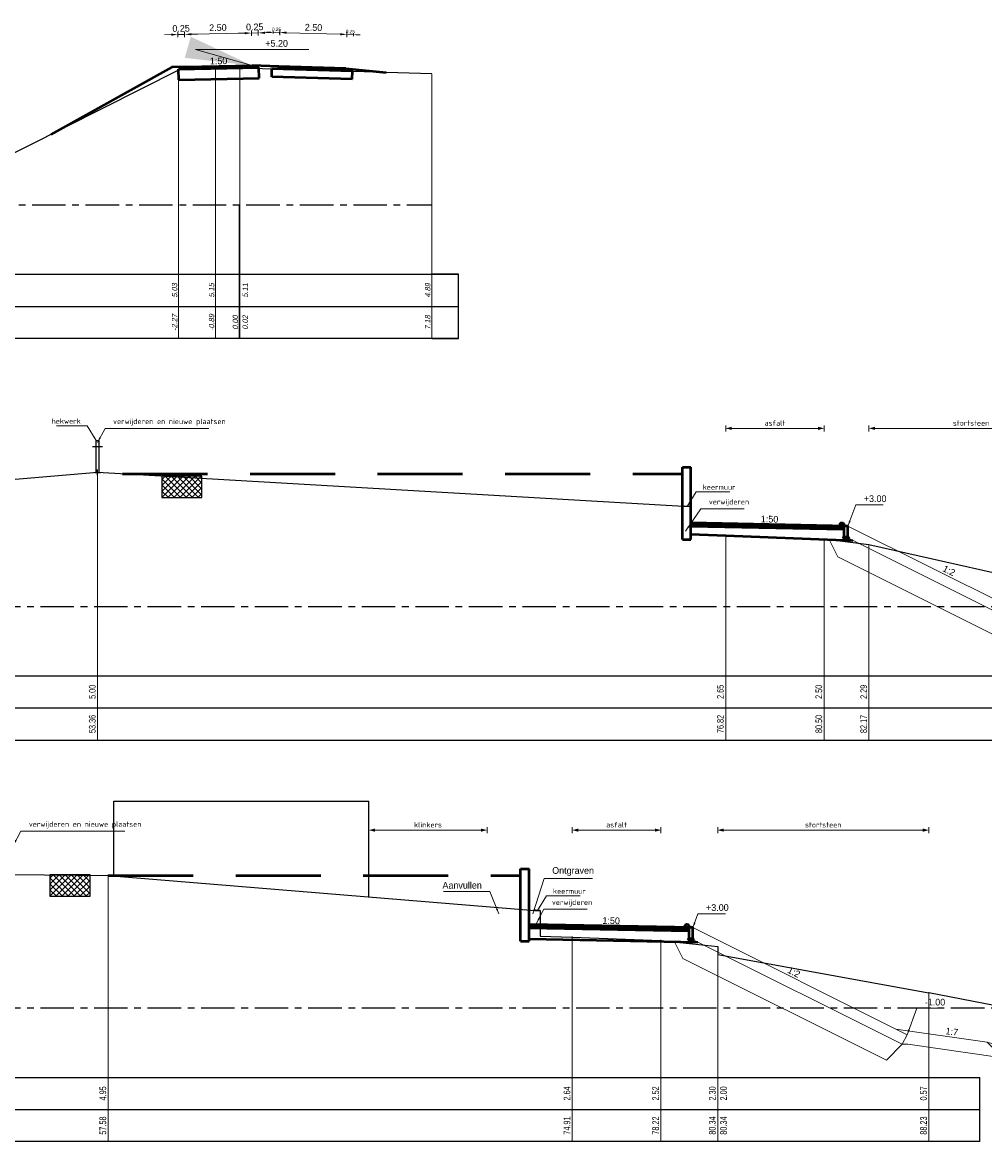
# Model space of a CAD drawing. Header units: metres. Extents: x -7 to 2281, y 7146 to 7816.
# Tile 26 of 29: x 2203 to 2239, y 7656 to 7698. Entities that reach past the tile are written whole.
import ezdxf
from ezdxf.enums import TextEntityAlignment as Align

# ---------------------------------------------------------------- set-up
doc = ezdxf.new("R2010")
doc.units = ezdxf.units.M
doc.linetypes.add('HIDDEN', pattern=[9.525, 6.35, -3.175])
doc.linetypes.add('NAP', pattern=[20, 12.5, -2.5, 2.5, -2.5])
for name, color, linetype in [('702', 1, 'Continuous'), ('BS-ASFALTVLAK', 1, 'Continuous'), ('BS-GRASVLAK', 1, 'Continuous'), ('BS-HEKWERK-KL-1_5M', 1, 'Continuous'), ('BS-KANT-VERHARDING', 1, 'Continuous'), ('BS-OVERIGE-LIJNEN', 174, 'Continuous'), ('BS-ZANDLIJN', 32, 'Continuous'), ('DP-BS-profiel', 2, 'Continuous'), ('DP-Matenbalk', 7, 'Continuous'), ('DP-Matenbalk_bestaandehoogten', 6, 'Continuous'), ('DP-NAP-lijn', 5, 'NAP')]:
    doc.layers.add(name, color=color, linetype=linetype)
for name, color, linetype, lineweight in [('DP-BS-maatvoering', 2, 'Continuous', 20), ('DP-BS-matenbalk_verlenglijnen', 253, 'Continuous', 0), ('DP-Matenbalk_nwhoogten', 7, 'Continuous', 35), ('DP-NW-maatvoering', 7, 'Continuous', 35), ('DP-NW-profiel', 4, 'Continuous', 50), ('maatvoering-lin', 7, 'Continuous', 20)]:
    doc.layers.add(name, color=color, linetype=linetype, lineweight=lineweight)
doc.styles.add('bestomschr', font='isocp.shx', dxfattribs={"width": 0.96})
doc.styles.add('dp-besthgt', font='StagCAD.ttf', dxfattribs={"oblique": 10, "height": 0.2})
doc.styles.add('dp-nwhgt', font='StagCAD.ttf', dxfattribs={"height": 0.25})
doc.styles.add('StagCAD', font='StagCAD.ttf')
doc.dimstyles.new('best-leader 1_100', dxfattribs={"dimscale": 0.1, "dimtxt": 2, "dimasz": 1.6, "dimexe": 0, "dimexo": 0, "dimgap": 0.8, "dimtad": 1, "dimrnd": 0.001, "dimzin": 1, "dimdsep": 46, "dimtxsty": 'bestomschr', "dimblk": 'RAD_PIJL', "dimcen": 0.09, "dimse1": 1, "dimse2": 1, "dimclrd": 212, "dimclre": 1, "dimclrt": 2, "dimazin": 0, "dimtfac": 1, "dimtix": 1, "dimtmove": 0, "dimatfit": 0, "dimfxl": 1, "dimtvp": 0.83, "dimtolj": 1, "dimtzin": 0, "dimlwd": 5, "dimarcsym": 0})
doc.dimstyles.new('bestaand 1_100', dxfattribs={"dimscale": 0.1, "dimtxt": 2, "dimasz": 0.8, "dimexe": 0, "dimexo": 0, "dimgap": 1, "dimtad": 1, "dimrnd": 0.001, "dimzin": 1, "dimdsep": 46, "dimtxsty": 'bestomschr', "dimblk1": 'DIM_PIJL', "dimblk2": 'DIM_PIJL', "dimsah": 1, "dimcen": 0.09, "dimse1": 1, "dimse2": 1, "dimclrd": 212, "dimclre": 1, "dimclrt": 2, "dimazin": 0, "dimtfac": 1, "dimtix": 1, "dimtmove": 0, "dimatfit": 3, "dimldrblk": 'RAD_PIJL', "dimfxl": 1, "dimtvp": 0.83, "dimtolj": 1, "dimtzin": 0, "dimlwd": 9, "dimlwe": 5, "dimarcsym": 0})
doc.dimstyles.new('GM-maatvoering', dxfattribs={"dimtxt": 2.5, "dimasz": 2.5, "dimexe": 1, "dimexo": 0, "dimgap": 1, "dimtad": 1, "dimrnd": 0.001, "dimzin": 1, "dimdsep": 46, "dimtxsty": 'StagCAD', "dimcen": 0.09, "dimclrd": 1, "dimclre": 1, "dimclrt": 7, "dimazin": 0, "dimtfac": 1, "dimtix": 1, "dimtmove": 0, "dimatfit": 3, "dimfxl": 1, "dimfxlon": 1, "dimtvp": 0.83, "dimtolj": 1, "dimtzin": 0, "dimlwd": 15, "dimlwe": 15, "dimarcsym": 0})
doc.dimstyles.new('leader 1_100', dxfattribs={"dimscale": 0.1, "dimtxt": 2.5, "dimasz": 2, "dimexe": 0, "dimexo": 0, "dimgap": 1, "dimtad": 1, "dimrnd": 0.001, "dimzin": 1, "dimdsep": 46, "dimtxsty": 'StagCAD', "dimblk": 'RAD_PIJL', "dimcen": 0.09, "dimse1": 1, "dimse2": 1, "dimclrd": 1, "dimclre": 1, "dimclrt": 7, "dimazin": 0, "dimtfac": 1, "dimtix": 1, "dimtmove": 0, "dimatfit": 0, "dimfxl": 1, "dimtvp": 0.83, "dimtolj": 1, "dimtzin": 0, "dimlwd": 15, "dimarcsym": 0})

# ---------------------------------------------------------------- blocks, each defined once
blk = doc.blocks.new('DIM_PIJL')
at = {"color": 1}
blk.add_line((0, 1.41), (0, -1.41), dxfattribs=at)
at = {"color": 1, "linetype": 'ByBlock'}
blk.add_solid([(-2.83, -0.75), (-2.83, 0.75), (0, 0)], dxfattribs=at)
blk = doc.blocks.new('*D40')
at = {"layer": 'Defpoints', "color": 0, "transparency": 16777216}
for p in [(2226.783, 7667.421), (2223.472, 7663.421), (2226.783, 7663.301)]:
    blk.add_point(p, dxfattribs=at)
at = {"layer": 'DP-BS-maatvoering', "color": 212, "lineweight": 9, "transparency": 16777216}
blk.add_line((2223.552, 7667.421), (2226.703, 7667.421), dxfattribs=at)
at = {"layer": 'DP-BS-maatvoering', "color": 212, "lineweight": 9, "transparency": 16777216, "xscale": 0.08, "yscale": 0.08, "zscale": 0.08, "rotation": 180}
blk.add_blockref('DIM_PIJL', (2223.472, 7667.421), dxfattribs=at)
at = {"layer": 'DP-BS-maatvoering', "color": 212, "lineweight": 9, "transparency": 16777216, "xscale": 0.08, "yscale": 0.08, "zscale": 0.08}
blk.add_blockref('DIM_PIJL', (2226.783, 7667.421), dxfattribs=at)
at = {"layer": 'DP-BS-maatvoering', "color": 2, "transparency": 16777216, "insert": (2225.127, 7667.621), "char_height": 0.2, "attachment_point": 5, "style": 'bestomschr'}
blk.add_mtext('\\A1;asfalt', dxfattribs=at)
blk = doc.blocks.new('RAD_PIJL')
at = {"color": 1, "linetype": 'Continuous'}
blk.add_solid([(-2.83, -0.75), (-2.83, 0.75), (0, 0)], dxfattribs=at)
blk = doc.blocks.new('*D44')
at = {"layer": 'Defpoints', "color": 0, "transparency": 16777216}
for p in [(2236.787, 7667.421), (2228.901, 7663.079), (2236.787, 7661.344)]:
    blk.add_point(p, dxfattribs=at)
at = {"layer": 'DP-BS-maatvoering', "color": 212, "lineweight": 9, "transparency": 16777216}
blk.add_line((2228.981, 7667.421), (2236.707, 7667.421), dxfattribs=at)
at = {"layer": 'DP-BS-maatvoering', "color": 212, "lineweight": 9, "transparency": 16777216, "xscale": 0.08000000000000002, "yscale": 0.08000000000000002, "zscale": 0.08000000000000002, "rotation": 180}
blk.add_blockref('DIM_PIJL', (2228.901, 7667.421), dxfattribs=at)
at = {"layer": 'DP-BS-maatvoering', "color": 212, "lineweight": 9, "transparency": 16777216, "xscale": 0.08000000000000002, "yscale": 0.08000000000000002, "zscale": 0.08000000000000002}
blk.add_blockref('DIM_PIJL', (2236.787, 7667.421), dxfattribs=at)
at = {"layer": 'DP-BS-maatvoering', "color": 2, "transparency": 16777216, "insert": (2232.844, 7667.621), "char_height": 0.2, "attachment_point": 5, "style": 'bestomschr'}
blk.add_mtext('\\A1;stortsteen', dxfattribs=at)
blk = doc.blocks.new('123', base_point=(750, -20.1))
at = {"layer": 'BS-HEKWERK-KL-1_5M'}
for points in [[(749.75, -20.35), (750.25, -19.85)], [(750.25, -20.35), (749.75, -19.85)]]:
    blk.add_lwpolyline(points, dxfattribs=at)
blk = doc.blocks.new('Opsluitband')
at = {"layer": 'DP-NW-profiel'}
blk.add_lwpolyline([(0, -0.4), (0.15, -0.4), (0.15, 0), (0, 0)], close=True, dxfattribs=at)
blk = doc.blocks.new('*D154')
at = {"layer": 'Defpoints', "color": 0, "transparency": 16777216}
for p in [(-0.024, 6.416), (0.002, 5.12), (0.252, 5.125)]:
    blk.add_point(p, dxfattribs=at)
at = {"layer": 'maatvoering-lin', "color": 1, "lineweight": 15, "transparency": 16777216}
for p, q in [((-0.274, 6.411), (-0.524, 6.406)), ((-0.022, 6.316), (-0.026, 6.516)), ((0.226, 6.421), (-0.024, 6.416)), ((0.228, 6.321), (0.224, 6.521)), ((0.476, 6.426), (0.726, 6.431))]:
    blk.add_line(p, q, dxfattribs=at)
at = {"layer": 'maatvoering-lin', "color": 1, "transparency": 16777216}
for points in [[(-0.275, 6.452), (-0.273, 6.369), (-0.024, 6.416)], [(0.475, 6.467), (0.476, 6.384), (0.226, 6.421)]]:
    blk.add_solid(points, dxfattribs=at)
at = {"layer": 'maatvoering-lin', "color": 7, "transparency": 16777216, "insert": (0.096, 6.643), "char_height": 0.25, "attachment_point": 5, "rotation": 1.1458, "style": 'StagCAD'}
blk.add_mtext('\\A1;0.25', dxfattribs=at)
blk = doc.blocks.new('*D155')
at = {"layer": 'Defpoints', "color": 0, "transparency": 16777216}
for p in [(-2.524, 6.366), (-2.499, 5.07), (0.002, 5.12)]:
    blk.add_point(p, dxfattribs=at)
at = {"layer": 'maatvoering-lin', "color": 1, "lineweight": 15, "transparency": 16777216}
for p, q in [((-2.522, 6.266), (-2.526, 6.466)), ((-0.274, 6.411), (-2.274, 6.371)), ((-0.022, 6.316), (-0.026, 6.516))]:
    blk.add_line(p, q, dxfattribs=at)
at = {"layer": 'maatvoering-lin', "color": 1, "transparency": 16777216}
for points in [[(-2.275, 6.412), (-2.274, 6.329), (-2.524, 6.366)], [(-0.275, 6.452), (-0.273, 6.369), (-0.024, 6.416)]]:
    blk.add_solid(points, dxfattribs=at)
at = {"layer": 'maatvoering-lin', "color": 7, "transparency": 16777216, "insert": (-1.279, 6.616), "char_height": 0.25, "attachment_point": 5, "rotation": 1.1458, "style": 'StagCAD'}
blk.add_mtext('\\A1;2.50', dxfattribs=at)
blk = doc.blocks.new('*D156')
at = {"layer": 'Defpoints', "color": 0, "transparency": 16777216}
for p in [(-2.774, 6.361), (-2.748, 5.065), (-2.499, 5.07)]:
    blk.add_point(p, dxfattribs=at)
at = {"layer": 'maatvoering-lin', "color": 1, "lineweight": 15, "transparency": 16777216}
for p, q in [((-3.024, 6.356), (-3.274, 6.351)), ((-2.772, 6.261), (-2.776, 6.461)), ((-2.524, 6.366), (-2.774, 6.361)), ((-2.522, 6.266), (-2.526, 6.466)), ((-2.274, 6.371), (-2.025, 6.376))]:
    blk.add_line(p, q, dxfattribs=at)
at = {"layer": 'maatvoering-lin', "color": 1, "transparency": 16777216}
for points in [[(-3.025, 6.397), (-3.023, 6.314), (-2.774, 6.361)], [(-2.275, 6.412), (-2.274, 6.329), (-2.524, 6.366)]]:
    blk.add_solid(points, dxfattribs=at)
at = {"layer": 'maatvoering-lin', "color": 7, "transparency": 16777216, "insert": (-2.654, 6.588), "char_height": 0.25, "attachment_point": 5, "rotation": 1.1458, "style": 'StagCAD'}
blk.add_mtext('\\A1;0.25', dxfattribs=at)
blk = doc.blocks.new('Stootband 15x12')
at = {"layer": 'DP-NW-profiel'}
blk.add_lwpolyline([(-566.547, 4.129), (-566.547, 4.084), (-566.397, 4.084), (-566.397, 4.129)], dxfattribs=at)
blk.add_arc((-566.472, 4.129), 0.075, 0, 180, dxfattribs=at)
blk = doc.blocks.new('*D140')
at = {"layer": 'Defpoints', "color": 0, "transparency": 16777216}
for p in [(2232.877, 7682.428), (2229.2, 7678.427), (2232.877, 7678.283)]:
    blk.add_point(p, dxfattribs=at)
at = {"layer": 'DP-BS-maatvoering', "color": 212, "lineweight": 9, "transparency": 16777216}
blk.add_line((2229.28, 7682.428), (2232.797, 7682.428), dxfattribs=at)
at = {"layer": 'DP-BS-maatvoering', "color": 212, "lineweight": 9, "transparency": 16777216, "xscale": 0.08, "yscale": 0.08, "zscale": 0.08, "rotation": 180}
blk.add_blockref('DIM_PIJL', (2229.2, 7682.428), dxfattribs=at)
at = {"layer": 'DP-BS-maatvoering', "color": 212, "lineweight": 9, "transparency": 16777216, "xscale": 0.08, "yscale": 0.08, "zscale": 0.08}
blk.add_blockref('DIM_PIJL', (2232.877, 7682.428), dxfattribs=at)
at = {"layer": 'DP-BS-maatvoering', "color": 2, "transparency": 16777216, "insert": (2231.039, 7682.628), "char_height": 0.2, "attachment_point": 5, "style": 'bestomschr'}
blk.add_mtext('\\A1;asfalt', dxfattribs=at)
blk = doc.blocks.new('*D141')
at = {"layer": 'Defpoints', "color": 0, "transparency": 16777216}
for p in [(2242.177, 7682.428), (2234.551, 7678.072), (2242.177, 7676.358)]:
    blk.add_point(p, dxfattribs=at)
at = {"layer": 'DP-BS-maatvoering', "color": 212, "lineweight": 9, "transparency": 16777216}
blk.add_line((2234.631, 7682.428), (2242.097, 7682.428), dxfattribs=at)
at = {"layer": 'DP-BS-maatvoering', "color": 212, "lineweight": 9, "transparency": 16777216, "xscale": 0.08000000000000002, "yscale": 0.08000000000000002, "zscale": 0.08000000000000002, "rotation": 180}
blk.add_blockref('DIM_PIJL', (2234.551, 7682.428), dxfattribs=at)
at = {"layer": 'DP-BS-maatvoering', "color": 212, "lineweight": 9, "transparency": 16777216, "xscale": 0.08000000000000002, "yscale": 0.08000000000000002, "zscale": 0.08000000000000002}
blk.add_blockref('DIM_PIJL', (2242.177, 7682.428), dxfattribs=at)
at = {"layer": 'DP-BS-maatvoering', "color": 2, "transparency": 16777216, "insert": (2238.364, 7682.628), "char_height": 0.2, "attachment_point": 5, "style": 'bestomschr'}
blk.add_mtext('\\A1;stortsteen', dxfattribs=at)
blk = doc.blocks.new('*D144')
at = {"layer": 'Defpoints', "color": 0, "transparency": 16777216}
for p in [(2220.288, 7667.421), (2215.876, 7664.928), (2220.288, 7664.567)]:
    blk.add_point(p, dxfattribs=at)
at = {"layer": 'DP-BS-maatvoering', "color": 212, "lineweight": 9, "transparency": 16777216}
blk.add_line((2215.956, 7667.421), (2220.208, 7667.421), dxfattribs=at)
at = {"layer": 'DP-BS-maatvoering', "color": 212, "lineweight": 9, "transparency": 16777216, "xscale": 0.08, "yscale": 0.08, "zscale": 0.08, "rotation": 180}
blk.add_blockref('DIM_PIJL', (2215.876, 7667.421), dxfattribs=at)
at = {"layer": 'DP-BS-maatvoering', "color": 212, "lineweight": 9, "transparency": 16777216, "xscale": 0.08, "yscale": 0.08, "zscale": 0.08}
blk.add_blockref('DIM_PIJL', (2220.288, 7667.421), dxfattribs=at)
at = {"layer": 'DP-BS-maatvoering', "color": 2, "transparency": 16777216, "insert": (2218.082, 7667.621), "char_height": 0.2, "attachment_point": 5, "style": 'bestomschr'}
blk.add_mtext('\\A1;klinkers', dxfattribs=at)
blk = doc.blocks.new('NWHO')
at = {"layer": 'DP-Matenbalk_nwhoogten', "style": 'dp-nwhgt'}
for tag, p in [('AFSTAND', (0.6, -0.013)), ('HOOGTE', (1.8, -0.013))]:
    blk.add_attdef(tag, text='', height=0.25, dxfattribs=at).set_placement(p, align=Align.BOTTOM_CENTER)
blk = doc.blocks.new('*U98')
at = {"layer": 'DP-NAP-lijn'}
blk.add_line((0, 0), (309.21, 0), dxfattribs=at)
at = {"layer": 'DP-NAP-lijn', "style": 'StagCAD'}
blk.add_text('NAP', height=2.5, dxfattribs=at).set_placement((0, 1))
blk.add_attdef('NAPLIJN', (6.25, 1), '', height=2.5, dxfattribs=at)
blk = doc.blocks.new('*D167')
at = {"layer": 'Defpoints', "color": 0}
for p in [(2212.545, 7697.216), (2212.257, 7695.861), (2212.507, 7695.949)]:
    blk.add_point(p, dxfattribs=at)
at = {"layer": 'DP-NW-maatvoering', "color": 1, "lineweight": 15}
for p, q in [((2212.173, 7697.227), (2212.048, 7697.231)), ((2212.296, 7697.173), (2212.299, 7697.273)), ((2212.298, 7697.223), (2212.545, 7697.216)), ((2212.543, 7697.166), (2212.546, 7697.266)), ((2212.67, 7697.212), (2212.795, 7697.209))]:
    blk.add_line(p, q, dxfattribs=at)
at = {"layer": 'DP-NW-maatvoering', "color": 1}
for points in [[(2212.173, 7697.248), (2212.172, 7697.206), (2212.298, 7697.223)], [(2212.67, 7697.233), (2212.669, 7697.192), (2212.545, 7697.216)]]:
    blk.add_solid(points, dxfattribs=at)
at = {"layer": 'DP-NW-maatvoering', "color": 7, "insert": (2212.425, 7697.332), "char_height": 0.125, "attachment_point": 5, "rotation": 358.2894, "style": 'StagCAD'}
blk.add_mtext('\\A1;0.25', dxfattribs=at)
blk = doc.blocks.new('*D168')
at = {"layer": 'Defpoints', "color": 0, "transparency": 16777216}
for p in [(2215.055, 7697.141), (2212.51, 7695.949), (2215.017, 7695.874)]:
    blk.add_point(p, dxfattribs=at)
at = {"layer": 'DP-NW-maatvoering', "color": 1, "lineweight": 15, "transparency": 16777216}
for p, q in [((2212.545, 7697.116), (2212.551, 7697.316)), ((2212.798, 7697.208), (2214.805, 7697.149)), ((2215.052, 7697.041), (2215.058, 7697.241))]:
    blk.add_line(p, q, dxfattribs=at)
at = {"layer": 'DP-NW-maatvoering', "color": 1, "transparency": 16777216}
for points in [[(2212.799, 7697.25), (2212.797, 7697.167), (2212.548, 7697.216)], [(2214.806, 7697.19), (2214.804, 7697.107), (2215.055, 7697.141)]]:
    blk.add_solid(points, dxfattribs=at)
at = {"layer": 'DP-NW-maatvoering', "color": 7, "transparency": 16777216, "insert": (2213.808, 7697.403), "char_height": 0.25, "attachment_point": 5, "rotation": 358.2894, "style": 'StagCAD'}
blk.add_mtext('\\A1;2.50', dxfattribs=at)
blk = doc.blocks.new('*D169')
at = {"layer": 'Defpoints', "color": 0}
for p in [(2215.055, 7697.141), (2215.017, 7695.873), (2215.261, 7695.771)]:
    blk.add_point(p, dxfattribs=at)
at = {"layer": 'DP-NW-maatvoering', "color": 1, "lineweight": 15}
for p, q in [((2214.93, 7697.144), (2214.805, 7697.148)), ((2215.053, 7697.091), (2215.056, 7697.191)), ((2215.302, 7697.133), (2215.055, 7697.141)), ((2215.3, 7697.083), (2215.303, 7697.183)), ((2215.427, 7697.129), (2215.552, 7697.126))]:
    blk.add_line(p, q, dxfattribs=at)
at = {"layer": 'DP-NW-maatvoering', "color": 1}
for points in [[(2214.93, 7697.165), (2214.929, 7697.123), (2215.055, 7697.141)], [(2215.427, 7697.15), (2215.426, 7697.109), (2215.302, 7697.133)]]:
    blk.add_solid(points, dxfattribs=at)
at = {"layer": 'DP-NW-maatvoering', "color": 7, "insert": (2215.182, 7697.249), "char_height": 0.125, "attachment_point": 5, "rotation": 358.2894, "style": 'StagCAD'}
blk.add_mtext('\\A1;0.25', dxfattribs=at)
blk = doc.blocks.new('*U38')
blk.add_line((-0.185, 0.975), (0.185, 0.975))
blk.add_lwpolyline([(-0.05, 0), (-0.05, 1.2), (0.05, 1.2), (0.05, 0)])
blk = doc.blocks.new('A$C1D5B72DA')
at = {"layer": 'DP-BS-matenbalk_verlenglijnen'}
for p, q in [((3.31, 2.523), (3.31, -4.992)), ((5.429, 2.3), (5.429, -4.992)), ((13.315, 0.566), (13.315, -4.992))]:
    blk.add_line(p, q, dxfattribs=at)
at = {"layer": 'DP-BS-profiel'}
for points in [[(-40.57, -0.55), (-36.658, 0.775), (-36.658, 0.775), (-29.561, 3.197), (-24.868, 4.776), (-20.888, 4.985), (-17.332, 4.948), (-1.403, 3.642), (-1.203, 3.642), (-1.203, 2.686), (0, 2.642), (3.31, 2.523), (5.429, 2.3), (5.43, 2), (13.315, 0.566)], [(41.661, -3.8), (30.817, -2.592), (21.847, -1.092), (13.315, 0.566)]]:
    blk.add_lwpolyline(points, dxfattribs=at)
at = {"layer": 'DP-Matenbalk'}
for points in [[(13.315, -3.792), (13.315, -3.792)], [(13.315, -4.992), (13.315, -4.992)]]:
    blk.add_lwpolyline(points, dxfattribs=at)
at = {"layer": 'DP-Matenbalk_bestaandehoogten', "width": 0.68}
for s, p in [('2.52', (3.31, -3.192)), ('2.30', (5.429, -3.192)), ('2.00', (5.846, -3.192)), ('0.57', (13.315, -3.192)), ('78.22', (3.31, -4.392)), ('80.34', (5.429, -4.392)), ('80.34', (5.846, -4.392)), ('88.23', (13.315, -4.392))]:
    blk.add_text(s, height=0.25, rotation=90, dxfattribs=at).set_placement(p, align=Align.BOTTOM_CENTER)
blk = doc.blocks.new('A$C279E5BED')
at = {"layer": 'DP-BS-matenbalk_verlenglijnen'}
for p, q in [((3.676, 2.505), (3.676, -4.992)), ((5.351, 2.294), (5.351, -4.992))]:
    blk.add_line(p, q, dxfattribs=at)
at = {"layer": 'DP-BS-profiel'}
blk.add_lwpolyline([(36.44, -3.8), (24.75, -1.4), (12.976, 0.58), (5.351, 2.294), (3.676, 2.505), (-1.298, 2.7), (-1.298, 3.736), (-1.578, 3.736), (-23.455, 5.002), (-26.82, 4.713), (-31.233, 3.209), (-35.152, 2.005), (-42.233, -0.55)], dxfattribs=at)
at = {"layer": 'DP-Matenbalk_bestaandehoogten', "width": 0.68}
for s, p in [('2.50', (3.676, -3.192)), ('2.29', (5.351, -3.192)), ('80.50', (3.676, -4.392)), ('82.17', (5.351, -4.392))]:
    blk.add_text(s, height=0.25, rotation=90, dxfattribs=at).set_placement(p, align=Align.BOTTOM_CENTER)
blk = doc.blocks.new('Fietspad op kruin gespiegeld')
at = {"layer": 'DP-NW-profiel'}
for p, q in [((-2.748, 5.065), (0.252, 5.125)), ((-2.74, 4.665), (-2.748, 5.065)), ((-2.5, 5.15), (0, 5.2)), ((-2.5, 5.15), (-2.499, 5.07)), ((0, 5.2), (0.25, 5.205)), ((0, 5.2), (0.002, 5.12)), ((0.26, 4.725), (0.252, 5.125)), ((-2.74, 4.665), (0.26, 4.725))]:
    blk.add_line(p, q, dxfattribs=at)
at = {"layer": 'DP-NW-profiel', "color": 3}
blk.add_line((-2.499, 5.115), (0.001, 5.165), dxfattribs=at)
at = {"layer": 'DP-NW-maatvoering', "color": 7, "insert": (0.49, 5.9), "char_height": 0.25, "attachment_point": 7, "style": 'StagCAD'}
blk.add_mtext('\\A1;+5.20', dxfattribs=at)
at = {"layer": 'maatvoering-lin', "style": 'StagCAD'}
blk.add_text('1:50', height=0.25, rotation=1.1458, dxfattribs=at).set_placement((-1.25, 5.175), align=Align.BOTTOM_CENTER)
at = {"layer": 'maatvoering-lin'}
for base, p1, p2, picture, middle in [((-2.774, 6.361), (-2.499, 5.07), (-2.748, 5.065), '*D156', (-2.654, 6.588)), ((-2.524, 6.366), (0.002, 5.12), (-2.499, 5.07), '*D155', (-1.279, 6.616))]:
    dim = blk.add_linear_dim(base=base, p1=p1, p2=p2, angle=1.1458, dimstyle='GM-maatvoering', dxfattribs=at)
    dim.commit()
    dim.dimension.update_dxf_attribs({"geometry": picture, "text_midpoint": middle})
dim = blk.add_aligned_dim(p1=(0.252, 5.125), p2=(0.002, 5.12), distance=-1.296, dimstyle='GM-maatvoering', dxfattribs=at)
dim.commit()
dim.dimension.update_dxf_attribs({"geometry": '*D154', "text_midpoint": (0.096, 6.643)})
at = {"layer": 'DP-NW-maatvoering', "annotation_type": 0, "has_hookline": 1, "hookline_direction": 0, "text_width": 0.725}
blk.add_leader([(0, 5.2), (-2.11, 5.8), (0.39, 5.8)], dimstyle='GM-maatvoering', override={"dimscale": 0, "dimgap": 1, "dimtad": 1}, dxfattribs=at)
blk = doc.blocks.new('A$C10D54E88')
at = {"layer": 'DP-NW-profiel', "lineweight": 18}
for p, q in [((-0.424, 0.212), (2.991, -0.276)), ((0.03, -0.358), (-0.179, -0.358)), ((0.03, -0.358), (3.384, -0.837)), ((2.991, -0.276), (3.684, -0.476)), ((2.991, -0.276), (3.58, -0.865))]:
    blk.add_line(p, q, dxfattribs=at)
at = {"layer": 'DP-NW-profiel'}
for p, q in [((3.684, -0.476), (9.354, -2.744)), ((3.384, -0.837), (3.58, -0.865)), ((9.918, -2.8), (25.046, -2.8))]:
    blk.add_line(p, q, dxfattribs=at)
blk.add_lwpolyline([(3.536, -0.847), (7.918, -2.6), (9.918, -2.8)], dxfattribs=at)
at = {"layer": 'DP-NW-maatvoering', "style": 'StagCAD'}
for s, rotation, p in [('1:2.5', 338.1986, (5.945, -1.38)), ('1:10', 354.2894, (9.294, -2.738))]:
    blk.add_text(s, height=0.25, rotation=rotation, dxfattribs=at).set_placement(p, align=Align.BOTTOM_CENTER)
at = {"layer": 'maatvoering-lin', "style": 'StagCAD'}
blk.add_text('1:7', height=0.25, rotation=351.8699, dxfattribs=at).set_placement((1.642, -0.083), align=Align.BOTTOM_CENTER)
at = {"layer": 'DP-NW-maatvoering', "annotation_type": 0, "has_hookline": 1, "text_width": 0.725}
for points, hookline_direction in [([(18.585, -2.801), (18.772, -2.28), (18.972, -2.28)], 0), ([(7.918, -2.6), (7.746, -3.08), (7.546, -3.08)], 1)]:
    blk.add_leader(points, dimstyle='leader 1_100', override={"dimgap": 1, "dimtad": 1}, dxfattribs=dict(at, hookline_direction=hookline_direction))
at = {"layer": 'DP-NW-maatvoering', "color": 7, "char_height": 0.25, "style": 'StagCAD', "bg_fill": 3, "box_fill_scale": 1, "bg_fill_color": 256, "bg_fill_transparency": 0}
for s, insert, attachment_point in [('\\A1;-3.80', (19.072, -2.18), 7), ('\\A1;-3.60', (7.446, -2.98), 9)]:
    blk.add_mtext(s, dxfattribs=dict(at, insert=insert, attachment_point=attachment_point))

msp = doc.modelspace()

# ---------------------------------------------------------------- hatches: boundary and pattern name
at = {"layer": 'DP-BS-profiel'}
h = msp.add_hatch(dxfattribs=at)
h.set_pattern_fill('ANSI37', color=256, scale=0.05)
h.set_pattern_definition([(45, (4.28545, 12.17446), (-0.1122532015, 0.1122532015), []), (135, (4.28545, 12.17446), (-0.1122532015, -0.1122532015), [])])
h.paths.add_polyline_path([(2208.143, 7680.641), (2208.143, 7679.841), (2209.643, 7679.841), (2209.643, 7680.641)])
h = msp.add_hatch(dxfattribs=at)
h.set_pattern_fill('ANSI37', color=256, scale=0.05)
h.set_pattern_definition([(45, (0.10769, -2.71793), (-0.1122532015, 0.1122532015), []), (135, (0.10769, -2.71793), (-0.1122532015, -0.1122532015), [])])
h.paths.add_polyline_path([(2203.965, 7665.749), (2203.965, 7664.949), (2205.465, 7664.949), (2205.465, 7665.749)])

# ---------------------------------------------------------------- linework, layer by layer
at = {"layer": 'BS-ASFALTVLAK'}
for p in [(2223.472, 7663.421), (2226.783, 7663.301)]:
    msp.add_point(p, dxfattribs=at)
at = {"layer": 'BS-GRASVLAK'}
for p in [(2206.14, 7665.726), (2206.14, 7665.726), (2223.472, 7663.421), (2226.783, 7663.301)]:
    msp.add_point(p, dxfattribs=at)
at = {"layer": 'BS-KANT-VERHARDING'}
for p in [(2229.2, 7678.427), (2223.472, 7663.421), (2226.783, 7663.301)]:
    msp.add_point(p, dxfattribs=at)
at = {"layer": 'BS-OVERIGE-LIJNEN'}
msp.add_point((2206.14, 7665.726), dxfattribs=at)
at = {"layer": 'BS-ZANDLIJN'}
msp.add_point((2236.787, 7661.344), dxfattribs=at)
msp.add_point((2236.787, 7661.344), dxfattribs=at)
at = {"layer": 'DP-BS-matenbalk_verlenglijnen'}
for p, q in [((2205.745, 7680.78), (2205.745, 7670.786)), ((2229.2, 7678.427), (2229.2, 7670.786)), ((2232.877, 7678.283), (2232.877, 7670.786)), ((2206.14, 7665.726), (2206.14, 7655.786)), ((2223.472, 7663.421), (2223.472, 7655.786)), ((2226.783, 7663.301), (2226.783, 7655.786))]:
    msp.add_line(p, q, dxfattribs=at)
for points in [[(2208.768, 7685.786), (2208.768, 7695.807)], [(2210.148, 7685.786), (2210.148, 7695.93)], [(2211.054, 7685.786), (2211.054, 7695.886)], [(2218.22, 7685.786), (2218.22, 7695.672)], [(2211.036, 7690.778), (2211.036, 7685.786)]]:
    msp.add_lwpolyline(points, dxfattribs=at)
for points in [[(2205.745, 7680.78, 0), (2205.745, 7680.78, 0)], [(2229.2, 7678.427, 0), (2229.2, 7678.427, 0)]]:
    msp.add_polyline3d(points, dxfattribs=at)
at = {"layer": 'DP-BS-profiel'}
for p, q in [((2227.902, 7679.514), (2227.902, 7678.557)), ((2206.347, 7665.699), (2206.347, 7668.499)), ((2206.347, 7668.499), (2215.876, 7668.499)), ((2215.876, 7664.928), (2215.876, 7668.499)), ((2222.269, 7664.421), (2222.069, 7664.421))]:
    msp.add_line(p, q, dxfattribs=at)
for points in [[(2210.148, 7695.93), (2208.768, 7695.807), (2201.674, 7692.239), (2198.438, 7691.988), (2196.799, 7690.328), (2195.853, 7690.328), (2193.798, 7691.366)], [(2218.22, 7695.672), (2211.054, 7695.886), (2210.148, 7695.93)], [(2232.877, 7678.283), (2232.877, 7678.283), (2227.902, 7678.478), (2227.902, 7679.514), (2227.622, 7679.514), (2205.745, 7680.78), (2202.38, 7680.491), (2197.968, 7678.987), (2194.049, 7677.783), (2186.967, 7675.228)], [(2182.903, 7660.228), (2186.815, 7661.553), (2186.815, 7661.553), (2193.911, 7663.975), (2198.604, 7665.554), (2202.584, 7665.763), (2206.14, 7665.726), (2222.069, 7664.421), (2222.269, 7664.421), (2222.269, 7663.464), (2223.472, 7663.421), (2226.783, 7663.301)]]:
    msp.add_lwpolyline(points, dxfattribs=at)
for points in [[(2208.143, 7679.841), (2209.643, 7679.841), (2209.643, 7680.641), (2208.143, 7680.641)], [(2203.965, 7664.949), (2205.465, 7664.949), (2205.465, 7665.749), (2203.965, 7665.749)]]:
    msp.add_lwpolyline(points, close=True, dxfattribs=at)
at = {"layer": 'DP-Matenbalk'}
msp.add_line((2238.69, 7655.786), (2182.903, 7655.786), dxfattribs=at)
for points in [[(2193.298, 7688.186), (2219.22, 7688.186)], [(2218.22, 7685.786), (2219.22, 7685.786), (2219.22, 7688.186), (2218.22, 7688.186)], [(2193.298, 7686.986), (2219.22, 7686.986)], [(2218.22, 7686.986), (2219.22, 7686.986)], [(2219.22, 7685.786), (2193.298, 7685.786)], [(2182.903, 7658.186), (2238.69, 7658.186)], [(2182.903, 7656.986), (2238.69, 7656.986)], [(2237.621, 7656.986), (2237.621, 7656.986)], [(2237.621, 7655.786), (2237.621, 7655.786)]]:
    msp.add_lwpolyline(points, dxfattribs=at)
for points in [[(2171.612, 7673.186, 0), (2244.221, 7673.186, 0)], [(2171.612, 7673.186, 0), (2171.612, 7670.786, 0), (2177.612, 7670.786, 0), (2244.221, 7670.786, 0)], [(2171.612, 7671.986, 0), (2244.221, 7671.986, 0)], [(2238.69, 7655.786, 0), (2238.69, 7658.186, 0)]]:
    msp.add_polyline3d(points, dxfattribs=at)
at = {"layer": 'DP-NAP-lijn', "ltscale": 0.1}
msp.add_line((2171.612, 7675.778), (2258.107, 7675.778), dxfattribs=at)
msp.add_lwpolyline([(2171.612, 7660.778), (2258.107, 7660.778)], dxfattribs=at)
at = {"layer": 'DP-NW-profiel'}
for p, q in [((2208.517, 7695.918), (2204.002, 7693.41)), ((2209.016, 7695.928), (2208.517, 7695.918)), ((2212.51, 7695.949), (2211.517, 7695.978)), ((2212.248, 7695.561), (2212.257, 7695.861)), ((2215.264, 7695.771), (2212.257, 7695.861)), ((2212.507, 7695.854), (2212.51, 7695.949)), ((2215.016, 7695.829), (2212.508, 7695.904)), ((2215.017, 7695.874), (2212.51, 7695.949)), ((2215.014, 7695.779), (2215.017, 7695.874)), ((2215.017, 7695.874), (2216.526, 7695.723)), ((2215.255, 7695.471), (2215.264, 7695.771)), ((2215.255, 7695.471), (2212.248, 7695.561)), ((2233.617, 7678.646), (2227.9, 7678.761)), ((2233.767, 7678.778), (2227.902, 7678.896)), ((2227.902, 7678.478), (2227.902, 7678.878)), ((2227.902, 7678.478), (2229.2, 7678.427)), ((2229.2, 7678.427), (2233.947, 7678.241)), ((2233.617, 7678.378), (2233.578, 7678.312)), ((2233.578, 7678.312), (2233.806, 7678.312)), ((2233.767, 7678.378), (2233.806, 7678.312)), ((2227.976, 7663.778), (2221.863, 7663.9)), ((2221.863, 7663.365), (2221.863, 7663.9)), ((2227.826, 7663.646), (2221.863, 7663.765)), ((2227.826, 7663.378), (2227.787, 7663.312)), ((2228.014, 7663.312), (2227.787, 7663.312)), ((2227.976, 7663.378), (2228.014, 7663.312))]:
    msp.add_line(p, q, dxfattribs=at)
at = {"layer": 'DP-NW-profiel', "color": 2, "linetype": 'HIDDEN', "ltscale": 0.5}
for p, q in [((2206.677, 7680.726), (2227.582, 7680.726)), ((2227.582, 7678.275), (2227.582, 7680.978)), ((2227.582, 7680.978), (2227.902, 7680.978)), ((2227.902, 7678.275), (2227.902, 7680.978)), ((2227.582, 7678.275), (2227.902, 7678.275)), ((2221.543, 7663.275), (2221.543, 7665.978)), ((2221.543, 7665.978), (2221.863, 7665.978)), ((2221.863, 7663.275), (2221.863, 7665.978)), ((2206.14, 7665.726), (2221.543, 7665.726)), ((2221.543, 7663.275), (2221.863, 7663.275))]:
    msp.add_line(p, q, dxfattribs=at)
at = {"layer": 'DP-NW-profiel', "color": 3}
for p, q in [((2233.617, 7678.696), (2227.901, 7678.811)), ((2233.617, 7678.746), (2227.902, 7678.861)), ((2227.826, 7663.746), (2221.863, 7663.865)), ((2227.826, 7663.696), (2221.863, 7663.815))]:
    msp.add_line(p, q, dxfattribs=at)
at = {"layer": 'DP-NW-profiel', "lineweight": 18}
for p, q in [((2233.767, 7678.778), (2241.767, 7674.778)), ((2233.391, 7677.625), (2233.074, 7678.258)), ((2233.806, 7678.312), (2241.588, 7674.421)), ((2233.391, 7677.625), (2240.992, 7673.824)), ((2227.976, 7663.778), (2235.975, 7659.778)), ((2227.599, 7662.625), (2227.288, 7663.248)), ((2228.014, 7663.312), (2235.796, 7659.421)), ((2227.599, 7662.625), (2235.2, 7658.824)), ((2235.796, 7659.421), (2235.975, 7659.778)), ((2235.2, 7658.824), (2235.796, 7659.421)), ((2236.005, 7659.421), (2235.796, 7659.421))]:
    msp.add_line(p, q, dxfattribs=at)
at = {"layer": 'DP-NW-profiel'}
msp.add_lwpolyline([(2221.863, 7663.365), (2228.159, 7663.239)], dxfattribs=at)

# ---------------------------------------------------------------- block references
at = {"layer": '702', "xscale": 0.3, "yscale": 0.3, "zscale": 0.3, "rotation": 314.999999}
msp.add_blockref('123', (2205.745, 7680.78), dxfattribs=at)
at = {"layer": 'DP-BS-profiel'}
msp.add_blockref('*U38', (2205.745, 7680.78), dxfattribs=at)
at = {"layer": 'DP-Matenbalk_nwhoogten'}
ref = msp.add_blockref('NWHO', (2208.768, 7685.786), dxfattribs=dict(at, rotation=90.00000000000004))
ref.add_attrib('AFSTAND', '-2.27', dxfattribs={"layer": 'DP-Matenbalk_bestaandehoogten', "height": 0.2, "rotation": 90, "style": 'dp-besthgt', "oblique": 10}).set_placement((2208.781, 7686.386), align=Align.BOTTOM_CENTER)
ref.add_attrib('HOOGTE', '5.03', dxfattribs={"layer": 'DP-Matenbalk_bestaandehoogten', "height": 0.2, "rotation": 90, "style": 'dp-besthgt', "oblique": 10}).set_placement((2208.781, 7687.586), align=Align.BOTTOM_CENTER)
ref = msp.add_blockref('NWHO', (2210.148, 7685.786), dxfattribs=dict(at, rotation=90.00000000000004))
ref.add_attrib('AFSTAND', '-0.89', dxfattribs={"layer": 'DP-Matenbalk_bestaandehoogten', "height": 0.2, "rotation": 90, "style": 'dp-besthgt', "oblique": 10}).set_placement((2210.161, 7686.386), align=Align.BOTTOM_CENTER)
ref.add_attrib('HOOGTE', '5.15', dxfattribs={"layer": 'DP-Matenbalk_bestaandehoogten', "height": 0.2, "rotation": 90, "style": 'dp-besthgt', "oblique": 10}).set_placement((2210.161, 7687.586), align=Align.BOTTOM_CENTER)
ref = msp.add_blockref('NWHO', (2211.404, 7685.786), dxfattribs=dict(at, rotation=90.00000000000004))
ref.add_attrib('AFSTAND', '0.02', dxfattribs={"layer": 'DP-Matenbalk_bestaandehoogten', "height": 0.2, "rotation": 90, "style": 'dp-besthgt', "oblique": 10}).set_placement((2211.417, 7686.386), align=Align.BOTTOM_CENTER)
ref.add_attrib('HOOGTE', '5.11', dxfattribs={"layer": 'DP-Matenbalk_bestaandehoogten', "height": 0.2, "rotation": 90, "style": 'dp-besthgt', "oblique": 10}).set_placement((2211.417, 7687.586), align=Align.BOTTOM_CENTER)
ref = msp.add_blockref('NWHO', (2218.22, 7685.786), dxfattribs=dict(at, rotation=90.00000000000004))
ref.add_attrib('AFSTAND', '7.18', dxfattribs={"layer": 'DP-Matenbalk_bestaandehoogten', "height": 0.2, "rotation": 90, "style": 'dp-besthgt', "oblique": 10}).set_placement((2218.233, 7686.386), align=Align.BOTTOM_CENTER)
ref.add_attrib('HOOGTE', '4.89', dxfattribs={"layer": 'DP-Matenbalk_bestaandehoogten', "height": 0.2, "rotation": 90, "style": 'dp-besthgt', "oblique": 10}).set_placement((2218.233, 7687.586), align=Align.BOTTOM_CENTER)
ref = msp.add_blockref('NWHO', (2211.036, 7685.786), dxfattribs=dict(at, rotation=90.00000000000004))
ref.add_attrib('AFSTAND', '0.00', dxfattribs={"layer": 'DP-Matenbalk_bestaandehoogten', "height": 0.2, "rotation": 90, "style": 'dp-besthgt', "oblique": 10}).set_placement((2211.049, 7686.386), align=Align.BOTTOM_CENTER)
at = {"layer": 'DP-NAP-lijn', "ltscale": 0.1, "xscale": 0.1, "yscale": 0.1, "zscale": 0.1}
msp.add_blockref('*U98', (2187.298, 7690.778), dxfattribs=at).add_auto_attribs({'NAPLIJN': '=0.00'})
at = {"layer": 'DP-NW-profiel'}
for name, p in [('Fietspad op kruin gespiegeld', (2211.517, 7690.778)), ('Opsluitband', (2233.617, 7678.778)), ('Opsluitband', (2227.826, 7663.778))]:
    msp.add_blockref(name, p, dxfattribs=at)
at = {"layer": 'DP-NW-profiel', "xscale": -1, "rotation": 358.8500338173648}
for p in [(1667.103, 7686.068), (1661.311, 7671.068)]:
    msp.add_blockref('Stootband 15x12', p, dxfattribs=at)

# ---------------------------------------------------------------- texts
at = {"char_height": 0.2, "attachment_point": 7, "style": 'bestomschr'}
for s, insert in [('\\A1;verwijderen en nieuwe plaatsen', (2206.323, 7682.527)), ('\\A1;verwijderen', (2228.572, 7679.525)), ('\\A1;verwijderen en nieuwe plaatsen', (2203.179, 7667.485)), ('\\A1;verwijderen', (2222.712, 7664.566))]:
    msp.add_mtext(s, dxfattribs=dict(at, insert=insert))
at = {"layer": 'DP-BS-maatvoering', "color": 2, "char_height": 0.2, "style": 'bestomschr'}
for s, insert, attachment_point in [('\\A1;hekwerk', (2205.117, 7682.601), 9), ('\\A1;keermuur', (2228.34, 7680.135), 7), ('\\A1;keermuur', (2222.747, 7665.042), 7)]:
    msp.add_mtext(s, dxfattribs=dict(at, insert=insert, attachment_point=attachment_point))
at = {"layer": 'DP-Matenbalk_bestaandehoogten', "width": 0.68}
for s, p in [('5.00', (2205.745, 7672.586)), ('2.65', (2229.2, 7672.586)), ('2.50', (2232.877, 7672.586)), ('53.36', (2205.745, 7671.386)), ('76.82', (2229.2, 7671.386)), ('80.50', (2232.877, 7671.386)), ('4.95', (2206.14, 7657.586)), ('2.64', (2223.472, 7657.586)), ('2.52', (2226.783, 7657.586)), ('57.58', (2206.14, 7656.386)), ('74.91', (2223.472, 7656.386)), ('78.22', (2226.783, 7656.386))]:
    msp.add_text(s, height=0.25, rotation=90, dxfattribs=at).set_placement(p, align=Align.BOTTOM_CENTER)
at = {"layer": 'maatvoering-lin', "style": 'StagCAD'}
for s, rotation, p in [('1:50', 358.8542, (2230.835, 7678.837)), ('1:2', 333.4349, (2237.45, 7676.937)), ('1:50', 358.8542, (2224.92, 7663.839)), ('1:2', 333.4349, (2231.659, 7661.937))]:
    msp.add_text(s, height=0.25, rotation=rotation, dxfattribs=at).set_placement(p, align=Align.BOTTOM_CENTER)

# ---------------------------------------------------------------- dimensions: what is measured, and where the dimension line sits
at = {"layer": 'DP-BS-maatvoering'}
for base, p1, p2, text, picture, middle in [((2232.877, 7682.428), (2229.2, 7678.427), (2232.877, 7678.283), 'asfalt', '*D140', (2231.039, 7682.628)), ((2242.177, 7682.428), (2234.551, 7678.072), (2242.177, 7676.358), 'stortsteen', '*D141', (2238.364, 7682.628)), ((2220.288, 7667.421), (2215.876, 7664.928), (2220.288, 7664.567), 'klinkers', '*D144', (2218.082, 7667.621)), ((2226.783, 7667.421), (2223.472, 7663.421), (2226.783, 7663.301), 'asfalt', '*D40', (2225.127, 7667.621)), ((2236.787, 7667.421), (2228.901, 7663.079), (2236.787, 7661.344), 'stortsteen', '*D44', (2232.844, 7667.621))]:
    dim = msp.add_linear_dim(base=base, p1=p1, p2=p2, text=text, dimstyle='bestaand 1_100', dxfattribs=at)
    dim.commit()
    dim.dimension.update_dxf_attribs({"geometry": picture, "text_midpoint": middle})
at = {"layer": 'DP-NW-maatvoering'}
for base, p1, p2, angle, picture, middle in [((2212.545, 7697.216), (2212.257, 7695.861), (2212.507, 7695.949), 358.2894, '*D167', (2212.425, 7697.332)), ((2215.055, 7697.141), (2215.261, 7695.771), (2215.017, 7695.873), 178.2894, '*D169', (2215.182, 7697.249))]:
    dim = msp.add_linear_dim(base=base, p1=p1, p2=p2, angle=angle, dimstyle='GM-maatvoering', dxfattribs=at)
    dim.commit()
    dim.dimension.update_dxf_attribs({"geometry": picture, "text_midpoint": middle})
dim = msp.add_linear_dim(base=(2215.055, 7697.141), p1=(2212.51, 7695.949), p2=(2215.017, 7695.874), angle=358.2894, text='2.50', dimstyle='GM-maatvoering', dxfattribs=at)
dim.commit()
dim.dimension.update_dxf_attribs({"geometry": '*D168', "text_midpoint": (2213.808, 7697.403)})

# ---------------------------------------------------------------- leaders
at = {"layer": 'DP-BS-maatvoering', "annotation_type": 0, "has_hookline": 1}
for points, hookline_direction, text_width in [([(2205.695, 7681.98), (2205.357, 7682.521), (2205.197, 7682.521)], 1, 0.902), ([(2227.762, 7679.514), (2228.1, 7680.055), (2228.26, 7680.055)], 0, 1.018), ([(2222.169, 7664.421), (2222.507, 7664.962), (2222.667, 7664.962)], 0, 1.018)]:
    msp.add_leader(points, dimstyle='best-leader 1_100', override={"dimgap": 0.8, "dimtad": 1}, dxfattribs=dict(at, hookline_direction=hookline_direction, text_width=text_width))
at = {"layer": 'DP-NW-maatvoering', "annotation_type": 0, "has_hookline": 1, "hookline_direction": 0}
for points, text_width in [([(2205.745, 7681.906), (2206.023, 7682.427), (2206.223, 7682.427)], 3.579), ([(2227.703, 7678.594), (2228.272, 7679.425), (2228.472, 7679.425)], 1.313), ([(2202.601, 7666.864), (2202.879, 7667.385), (2203.079, 7667.385)], 3.579), ([(2222.134, 7663.944), (2222.412, 7664.466), (2222.612, 7664.466)], 1.313)]:
    msp.add_leader(points, dimstyle='leader 1_100', dxfattribs=dict(at, text_width=text_width))
at = {"layer": 'DP-NW-maatvoering', "annotation_type": 0, "has_hookline": 1}
for points, hookline_direction, text_width in [([(2233.767, 7678.778), (2234.057, 7679.574), (2234.257, 7679.574)], 0, 0.725), ([(2222, 7664.289), (2222.421, 7665.614), (2222.621, 7665.614)], 0, 1.5), ([(2220.728, 7664.294), (2220.392, 7665.132), (2220.192, 7665.132)], 1, 1.425), ([(2227.976, 7663.778), (2228.165, 7664.299), (2228.365, 7664.299)], 0, 0.725), ([(2235.975, 7659.778), (2236.335, 7660.767), (2236.535, 7660.767)], 0, 0.675)]:
    msp.add_leader(points, dimstyle='leader 1_100', override={"dimgap": 1, "dimtad": 1}, dxfattribs=dict(at, hookline_direction=hookline_direction, text_width=text_width))

# ---------------------------------------------------------------- next in the draw order: block references
at = {"layer": 'DP-NW-profiel'}
msp.add_blockref('A$C10D54E88', (2235.975, 7659.778), dxfattribs=at)

# ---------------------------------------------------------------- next in the draw order: texts
at = {"layer": 'DP-NW-maatvoering', "color": 7, "char_height": 0.25, "attachment_point": 7, "style": 'StagCAD', "bg_fill": 3, "box_fill_scale": 1, "bg_fill_color": 256, "bg_fill_transparency": 0}
for s, insert in [('\\A1;+3.00', (2234.357, 7679.674)), ('\\A1;+3.00', (2228.465, 7664.399)), ('\\A1;-1.00', (2236.635, 7660.867))]:
    msp.add_mtext(s, dxfattribs=dict(at, insert=insert))

# ---------------------------------------------------------------- next in the draw order: block references
at = {"layer": 'DP-NW-profiel'}
for name, p in [('A$C279E5BED', (2229.2, 7675.778)), ('A$C1D5B72DA', (2223.472, 7660.778))]:
    msp.add_blockref(name, p, dxfattribs=at)

# ---------------------------------------------------------------- next in the draw order: texts
at = {"layer": 'DP-NW-maatvoering', "color": 7, "char_height": 0.25, "style": 'StagCAD', "bg_fill": 3, "box_fill_scale": 1, "bg_fill_color": 256, "bg_fill_transparency": 0}
for s, insert, attachment_point in [('\\A1;Ontgraven', (2222.721, 7665.714), 7), ('\\A1;Aanvullen', (2220.092, 7665.232), 9)]:
    msp.add_mtext(s, dxfattribs=dict(at, insert=insert, attachment_point=attachment_point))

doc.saveas('drawing.dxf')
